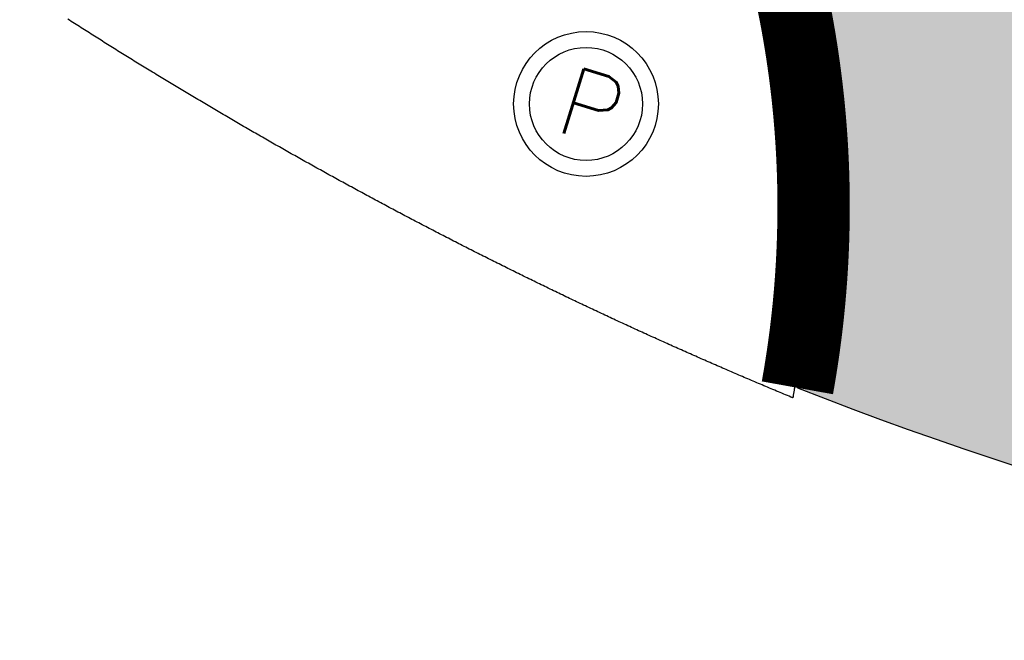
# Model space of a CAD drawing. Header units: feet. Extents: x 1609737 to 1611449, y 574802 to 575794.
# Tile 60 of 256: x 1610386 to 1610399, y 575026 to 575035. Entities that reach past the tile are written whole.
import ezdxf
from ezdxf.enums import TextEntityAlignment as Align

# ---------------------------------------------------------------- set-up
doc = ezdxf.new("R2010")
doc.units = ezdxf.units.FT
doc.header["$MEASUREMENT"] = 0
for name, color, linetype in [('C-GROUTED-BLDR-HTCH-SINGLE', 79, 'Continuous'), ('C-SHRUB-WELL', 4, 'Continuous'), ('C-THICKENED EDGE', 3, 'Continuous'), ('C-VOID FILLED RIPRAP', 23, 'Continuous')]:
    doc.layers.add(name, color=color, linetype=linetype)
doc.styles.add('SHR', font='SIMPLEX', dxfattribs={"height": 0.75})

# ---------------------------------------------------------------- blocks, each defined once
blk = doc.blocks.new('_SHRUBWELL')
at = {"layer": 'C-SHRUB-WELL', "linetype": 'ByBlock', "lineweight": -2}
for radius in [0.08000000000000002, 0.0625]:
    blk.add_circle((0, 0), radius, dxfattribs=at)
at = {"layer": 'C-SHRUB-WELL', "linetype": 'ByBlock', "lineweight": -2, "style": 'SHR'}
blk.add_text('P', height=0.07500000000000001, rotation=342.7900000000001, dxfattribs=at).set_placement((-0.004515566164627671, -0.03891056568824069), align=Align.CENTER)

msp = doc.modelspace()

# ---------------------------------------------------------------- hatches: boundary and pattern name
at = {"layer": 'C-GROUTED-BLDR-HTCH-SINGLE'}
h = msp.add_hatch(color=256, dxfattribs=at)
h.dxf.hatch_style = 1
edge = h.paths.add_edge_path()
edge.add_arc((1610346.798689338, 574967.6627427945), 126.8649867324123, 71.28505858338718, 88.50538841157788, ccw=False)
edge.add_arc((1610346.827493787, 574966.8597696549), 127.6165798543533, 65.85690705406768, 71.41298022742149, ccw=False)
edge.add_arc((1610404.7424691, 575080.043137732), 6.586764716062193, 150.232757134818, 192.3781952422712)
edge.add_arc((1610384.063225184, 575073.5679704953), 15.11863200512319, -18.604933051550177, 19.56635503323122, ccw=False)
edge.add_arc((1610416.513828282, 575060.92329932), 19.73778720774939, 156.6556931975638, 184.9380587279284)
edge.add_arc((1610380.29010607, 575056.0200681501), 16.86635743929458, -23.431948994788, 10.951468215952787, ccw=False)
edge.add_arc((1610404.150345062, 575043.2004725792), 10.37631145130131, 143.9079133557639, 198.3481587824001)
edge.add_arc((1610383.350808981, 575032.3549064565), 13.31777413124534, -11.562052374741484, 34.68779327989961, ccw=False)
edge.add_arc((1610414.662779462, 575075.9827910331), 49.76963084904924, 248.470540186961, 307.5616870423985)
edge.add_arc((1610475.45377047, 574997.3922403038), 49.58879759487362, 68.46665870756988, 127.88389707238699, ccw=False)
edge.add_arc((1610541.152820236, 575168.45085079), 133.6554409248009, 249.1835495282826, 262.0771957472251)
edge.add_arc((1610538.620285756, 575053.3600420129), 23.48207888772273, 169.698739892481, 227.4135499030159, ccw=False)
edge.add_arc((1610504.766698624, 575062.5365908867), 11.84640154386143, 335.1552628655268, 392.3913042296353)
edge.add_arc((1610525.659987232, 575075.0338984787), 12.50724317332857, 155.5736846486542, 209.4597175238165, ccw=False)
edge.add_arc((1610505.763914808, 575085.634325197), 10.09250994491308, 327.4616461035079, 366.1857299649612)
edge.add_arc((1610550.370748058, 575153.6818102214), 75.35873958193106, 242.691587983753, 274.296040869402)
edge.add_arc((1610562.194032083, 575081.4931232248), 6.849925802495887, 198.0715154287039, 205.5866701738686, ccw=False)
edge.add_arc((1610561.881980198, 575081.3913006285), 6.521681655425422, 145.8833785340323, 198.0715154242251, ccw=False)
edge.add_arc((1610554.68458593, 575086.2673485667), 2.171898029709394, 325.8833785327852, 440.5424989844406)
edge.add_arc((1610556.009493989, 575094.2209239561), 5.891273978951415, 222.7830371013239, 260.5424989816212, ccw=False)
edge.add_arc((1610554.185066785, 575092.5324888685), 3.405444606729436, 183.5019517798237, 222.78303710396, ccw=False)
edge.add_arc((1610550.370748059, 575153.6818102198), 61.35873958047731, 238.08154091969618, 270.3877407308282, ccw=False)
edge.add_arc((1610468.690325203, 574991.0261166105), 121.0420992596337, 65.99633416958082, 89.05759905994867)
edge.add_line((1610470.681135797, 575112.0518430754), (1610470.678386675, 575112.0331643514))
edge.add_line((1610470.678386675, 575112.0331643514), (1610468.827942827, 575112.0681376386))
edge.add_arc((1610459.13518586, 575115.8351432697), 10.39903212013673, 322.58159602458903, 338.76181796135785, ccw=False)
edge.add_arc((1610460.132572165, 575114.6197738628), 8.875664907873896, 320.9584175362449, 324.9011775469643, ccw=False)
edge.add_arc((1610460.844486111, 575114.0424213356), 7.959063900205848, 302.28112678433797, 320.95841752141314, ccw=False)
edge.add_arc((1610451.738392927, 575127.4486950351), 24.16256683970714, 284.0200303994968, 303.55861885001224, ccw=False)
edge.add_line((1610457.592042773, 575104.0059046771), (1610457.595383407, 575103.920069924))
edge.add_line((1610457.595383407, 575103.920069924), (1610460.480929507, 575102.1277901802))
edge.add_line((1610460.480929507, 575102.1277901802), (1610461.388454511, 575099.1460253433))
edge.add_line((1610461.388454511, 575099.1460253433), (1610461.932838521, 575097.8547054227))
edge.add_line((1610461.932838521, 575097.8547054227), (1610458.962926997, 575097.6253133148))
edge.add_arc((1610444.286277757, 575111.6052103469), 20.26922677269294, 252.9107273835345, 316.3928090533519, ccw=False)
edge.add_arc((1610435.269657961, 575078.1270833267), 14.43202019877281, 77.7576186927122, 164.2463266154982)
edge.add_line((1610421.379735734, 575082.0454079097), (1610416.758092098, 575089.705494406))
edge.add_line((1610416.758092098, 575089.705494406), (1610416.405233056, 575088.5733883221))
edge.add_line((1610416.405233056, 575088.5733883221), (1610415.439970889, 575086.9513317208))
edge.add_line((1610415.439970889, 575086.9513317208), (1610414.124019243, 575085.5981613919))
edge.add_line((1610414.124019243, 575085.5981613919), (1610412.543465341, 575084.5947602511))
edge.add_line((1610412.543465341, 575084.5947602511), (1610410.774099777, 575083.9829514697))
edge.add_line((1610410.774099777, 575083.9829514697), (1610408.911330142, 575083.7957249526))
edge.add_line((1610408.911330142, 575083.7957249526), (1610407.58607858, 575083.9271950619))
edge.add_line((1610407.58607858, 575083.9271950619), (1610401.745635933, 575086.6712269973))
edge.add_arc((1610345.586171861, 574961.0911944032), 137.5653662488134, 65.90577864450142, 85.80491363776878)
edge.add_arc((1610353.002017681, 575098.637514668), 2.670401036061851, 275.9515570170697, 352.4790479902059, ccw=False)
edge.add_arc((1610357.443323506, 575072.4608215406), 23.88650330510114, 100.0403631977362, 104.5996252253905)
edge.add_arc((1610352.062700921, 575093.4672650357), 2.203844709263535, 106.8896556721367, 152.5093626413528)

# ---------------------------------------------------------------- linework, layer by layer
msp.add_lwpolyline([(1610350.107700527, 575094.484567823, -0.07527958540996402), (1610387.504587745, 575087.8199510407, -0.02424769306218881), (1610399.024831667, 575083.313319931, 0.1859955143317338), (1610398.308820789, 575078.6311749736, -0.1681110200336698), (1610398.391771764, 575068.7445083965, 0.1240353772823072), (1610396.849301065, 575059.224295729, -0.1511617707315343), (1610395.765546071, 575049.3129994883, 0.2421113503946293), (1610394.301552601, 575039.9341097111, -0.2045878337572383), (1610396.398341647, 575029.6856370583, 0.2637033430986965), (1610445.003104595, 575036.53053095, -0.2652257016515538), (1610493.654971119, 575043.5199450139, 0.05631857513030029), (1610522.729919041, 575036.0711937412, -0.2572904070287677)], format="xyb", dxfattribs=at)
at = {"layer": 'C-THICKENED EDGE', "const_width": 1, "flags": 128}
msp.add_lwpolyline([(1610396.280390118, 575035.274908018), (1610396.283039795, 575035.2630861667), (1610396.285679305, 575035.2512620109), (1610396.288308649, 575035.2394355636), (1610396.290927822, 575035.2276068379), (1610396.293536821, 575035.215775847), (1610396.296135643, 575035.2039426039), (1610396.298724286, 575035.1921071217), (1610396.301302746, 575035.1802694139), (1610396.303871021, 575035.1684294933), (1610396.306429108, 575035.156587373), (1610396.308977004, 575035.1447430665), (1610396.311514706, 575035.1328965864), (1610396.314042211, 575035.1210479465), (1610396.316559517, 575035.1091971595), (1610396.319066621, 575035.0973442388), (1610396.321563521, 575035.0854891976), (1610396.324050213, 575035.0736320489), (1610396.326526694, 575035.061772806), (1610396.328992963, 575035.049911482), (1610396.331449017, 575035.0380480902), (1610396.333894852, 575035.0261826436), (1610396.336330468, 575035.0143151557), (1610396.33875586, 575035.0024456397), (1610396.341171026, 575034.9905741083), (1610396.343575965, 575034.9787005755), (1610396.345970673, 575034.9668250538), (1610396.348355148, 575034.954947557), (1610396.350729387, 575034.9430680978), (1610396.353093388, 575034.9311866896), (1610396.355447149, 575034.919303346), (1610396.357790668, 575034.9074180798), (1610396.360123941, 575034.8955309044), (1610396.362446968, 575034.8836418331), (1610396.364759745, 575034.8717508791), (1610396.367062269, 575034.8598580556), (1610396.36935454, 575034.847963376), (1610396.371636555, 575034.8360668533), (1610396.373908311, 575034.8241685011), (1610396.376169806, 575034.8122683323), (1610396.378421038, 575034.8003663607), (1610396.380662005, 575034.7884625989), (1610396.382892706, 575034.7765570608), (1610396.385113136, 575034.764649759), (1610396.387323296, 575034.7527407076), (1610396.389523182, 575034.7408299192), (1610396.391712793, 575034.7289174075), (1610396.393892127, 575034.7170031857), (1610396.396061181, 575034.7050872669), (1610396.398219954, 575034.6931696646), (1610396.400368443, 575034.681250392), (1610396.402506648, 575034.6693294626), (1610396.404634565, 575034.6574068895), (1610396.406752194, 575034.6454826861), (1610396.408859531, 575034.6335568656), (1610396.410956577, 575034.6216294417), (1610396.413043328, 575034.6097004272), (1610396.415119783, 575034.5977698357), (1610396.41718594, 575034.5858376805), (1610396.419241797, 575034.5739039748), (1610396.421287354, 575034.5619687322), (1610396.423322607, 575034.5500319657), (1610396.425347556, 575034.538093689), (1610396.427362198, 575034.5261539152), (1610396.429366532, 575034.5142126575), (1610396.431360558, 575034.5022699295), (1610396.433344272, 575034.4903257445), (1610396.435317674, 575034.4783801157), (1610396.437280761, 575034.4664330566), (1610396.439233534, 575034.4544845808), (1610396.441175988, 575034.442534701), (1610396.443108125, 575034.4305834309), (1610396.445029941, 575034.4186307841), (1610396.446941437, 575034.4066767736), (1610396.44884261, 575034.3947214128), (1610396.450733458, 575034.3827647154), (1610396.452613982, 575034.3708066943), (1610396.454484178, 575034.358847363), (1610396.456344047, 575034.346886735), (1610396.458193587, 575034.3349248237), (1610396.460032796, 575034.3229616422), (1610396.461861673, 575034.3109972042), (1610396.463680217, 575034.2990315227), (1610396.465488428, 575034.2870646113), (1610396.467286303, 575034.2750964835), (1610396.469073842, 575034.2631271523), (1610396.470851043, 575034.2511566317), (1610396.472617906, 575034.2391849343), (1610396.47437443, 575034.2272120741), (1610396.476120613, 575034.2152380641), (1610396.477856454, 575034.2032629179), (1610396.479581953, 575034.1912866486), (1610396.481297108, 575034.17930927), (1610396.483001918, 575034.1673307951), (1610396.484696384, 575034.1553512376), (1610396.486380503, 575034.1433706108), (1610396.488054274, 575034.1313889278), (1610396.489717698, 575034.1194062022), (1610396.491370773, 575034.1074224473), (1610396.493013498, 575034.0954376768), (1610396.494645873, 575034.0834519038), (1610396.496267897, 575034.0714651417), (1610396.497879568, 575034.0594774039), (1610396.499480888, 575034.047488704), (1610396.501071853, 575034.0354990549), (1610396.502652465, 575034.0235084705), (1610396.504222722, 575034.011516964), (1610396.505782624, 575033.9995245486), (1610396.50733217, 575033.9875312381), (1610396.50887136, 575033.9755370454), (1610396.510400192, 575033.9635419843), (1610396.511918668, 575033.951546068), (1610396.513426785, 575033.9395493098), (1610396.514924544, 575033.9275517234), (1610396.516411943, 575033.9155533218), (1610396.517888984, 575033.9035541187), (1610396.519355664, 575033.8915541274), (1610396.520811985, 575033.8795533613), (1610396.522257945, 575033.8675518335), (1610396.523693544, 575033.8555495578), (1610396.525118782, 575033.8435465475), (1610396.526533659, 575033.8315428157), (1610396.527938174, 575033.8195383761), (1610396.529332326, 575033.807533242), (1610396.530716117, 575033.7955274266), (1610396.532089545, 575033.7835209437), (1610396.53345261, 575033.7715138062), (1610396.534805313, 575033.7595060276), (1610396.536147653, 575033.7474976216), (1610396.53747963, 575033.7354886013), (1610396.538801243, 575033.7234789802), (1610396.540112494, 575033.7114687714), (1610396.541413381, 575033.6994579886), (1610396.542703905, 575033.6874466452), (1610396.543984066, 575033.6754347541), (1610396.545253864, 575033.6634223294), (1610396.546513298, 575033.6514093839), (1610396.547762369, 575033.639395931), (1610396.549001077, 575033.6273819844), (1610396.550229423, 575033.6153675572), (1610396.551447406, 575033.6033526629), (1610396.552655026, 575033.5913373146), (1610396.553852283, 575033.5793215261), (1610396.555039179, 575033.5673053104), (1610396.556215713, 575033.5552886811), (1610396.557381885, 575033.5432716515), (1610396.558537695, 575033.5312542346), (1610396.559683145, 575033.5192364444), (1610396.560818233, 575033.5072182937), (1610396.561942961, 575033.495199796), (1610396.56305733, 575033.4831809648), (1610396.564161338, 575033.4711618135), (1610396.565254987, 575033.4591423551), (1610396.566338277, 575033.4471226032), (1610396.567411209, 575033.435102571), (1610396.568473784, 575033.423082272), (1610396.569526, 575033.4110617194), (1610396.57056786, 575033.3990409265), (1610396.571599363, 575033.3870199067), (1610396.572620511, 575033.3749986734), (1610396.573631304, 575033.3629772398), (1610396.574631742, 575033.3509556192), (1610396.575621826, 575033.3389338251), (1610396.576601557, 575033.3269118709), (1610396.577570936, 575033.3148897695), (1610396.578529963, 575033.3028675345), (1610396.579478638, 575033.290845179), (1610396.580416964, 575033.2788227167), (1610396.58134494, 575033.2668001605), (1610396.582262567, 575033.2547775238), (1610396.583169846, 575033.2427548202), (1610396.584066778, 575033.2307320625), (1610396.584953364, 575033.2187092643), (1610396.585829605, 575033.2066864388), (1610396.586695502, 575033.1946635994), (1610396.587551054, 575033.1826407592), (1610396.588396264, 575033.1706179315), (1610396.589231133, 575033.15859513), (1610396.590055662, 575033.1465723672), (1610396.590869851, 575033.134549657), (1610396.591673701, 575033.1225270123), (1610396.592467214, 575033.1105044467), (1610396.593250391, 575033.0984819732), (1610396.594023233, 575033.086459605), (1610396.594785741, 575033.0744373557), (1610396.595537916, 575033.0624152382), (1610396.596279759, 575033.0503932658), (1610396.597011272, 575033.0383714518), (1610396.597732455, 575033.0263498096), (1610396.598443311, 575033.0143283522), (1610396.59914384, 575033.0023070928), (1610396.599834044, 575032.9902860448), (1610396.600513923, 575032.9782652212), (1610396.60118348, 575032.9662446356), (1610396.601842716, 575032.9542243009), (1610396.602491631, 575032.9422042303), (1610396.603130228, 575032.9301844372), (1610396.603758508, 575032.9181649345), (1610396.604376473, 575032.9061457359), (1610396.604984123, 575032.8941268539), (1610396.60558146, 575032.8821083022), (1610396.606168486, 575032.8700900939), (1610396.606745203, 575032.858072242), (1610396.607311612, 575032.8460547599), (1610396.607867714, 575032.8340376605), (1610396.608413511, 575032.8220209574), (1610396.608949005, 575032.8100046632), (1610396.609474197, 575032.7979887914), (1610396.60998909, 575032.7859733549), (1610396.610493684, 575032.7739583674), (1610396.610987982, 575032.7619438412), (1610396.611471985, 575032.7499297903), (1610396.611945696, 575032.7379162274), (1610396.612409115, 575032.7259031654), (1610396.612862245, 575032.713890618), (1610396.613305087, 575032.7018785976), (1610396.613737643, 575032.6898671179), (1610396.614159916, 575032.6778561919), (1610396.614571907, 575032.6658458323), (1610396.614973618, 575032.6538360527), (1610396.615365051, 575032.641826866), (1610396.615746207, 575032.6298182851), (1610396.61611709, 575032.6178103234), (1610396.616477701, 575032.6058029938), (1610396.616828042, 575032.5937963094), (1610396.617168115, 575032.5817902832), (1610396.617497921, 575032.5697849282), (1610396.617817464, 575032.5577802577), (1610396.618126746, 575032.5457762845), (1610396.618425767, 575032.5337730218), (1610396.618714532, 575032.5217704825), (1610396.618993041, 575032.5097686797), (1610396.619261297, 575032.4977676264), (1610396.619519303, 575032.4857673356), (1610396.61976706, 575032.4737678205), (1610396.62000457, 575032.4617690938), (1610396.620231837, 575032.4497711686), (1610396.620448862, 575032.4377740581), (1610396.620655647, 575032.4257777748), (1610396.620852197, 575032.4137823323), (1610396.621038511, 575032.4017877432), (1610396.621214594, 575032.3897940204), (1610396.621380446, 575032.3778011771), (1610396.621536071, 575032.3658092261), (1610396.621681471, 575032.3538181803), (1610396.621816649, 575032.3418280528), (1610396.621941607, 575032.3298388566), (1610396.622056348, 575032.3178506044), (1610396.622160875, 575032.3058633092), (1610396.622255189, 575032.2938769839), (1610396.622339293, 575032.2818916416), (1610396.622413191, 575032.2699072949), (1610396.622476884, 575032.2579239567), (1610396.622530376, 575032.2459416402), (1610396.622573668, 575032.2339603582), (1610396.622606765, 575032.2219801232), (1610396.622629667, 575032.2100009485), (1610396.62264238, 575032.1980228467), (1610396.622644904, 575032.186045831), (1610396.622637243, 575032.1740699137), (1610396.622619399, 575032.1620951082), (1610396.622591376, 575032.1501214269), (1610396.622553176, 575032.1381488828), (1610396.622504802, 575032.1261774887), (1610396.622446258, 575032.1142072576), (1610396.622377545, 575032.1022382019), (1610396.622298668, 575032.0902703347), (1610396.622209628, 575032.0783036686), (1610396.622110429, 575032.0663382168), (1610396.622001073, 575032.0543739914), (1610396.621881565, 575032.0424110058), (1610396.621751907, 575032.0304492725), (1610396.621612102, 575032.018488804), (1610396.621462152, 575032.0065296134), (1610396.621302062, 575031.9945717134), (1610396.621131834, 575031.9826151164), (1610396.620951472, 575031.9706598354), (1610396.620760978, 575031.9587058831), (1610396.620560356, 575031.9467532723), (1610396.620349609, 575031.9348020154), (1610396.62012874, 575031.9228521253), (1610396.619897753, 575031.9109036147), (1610396.619656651, 575031.8989564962), (1610396.619405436, 575031.8870107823), (1610396.619144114, 575031.875066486), (1610396.618872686, 575031.8631236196), (1610396.618591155, 575031.851182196), (1610396.618299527, 575031.8392422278), (1610396.617997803, 575031.8273037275), (1610396.617685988, 575031.8153667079), (1610396.617364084, 575031.8034311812), (1610396.617032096, 575031.7914971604), (1610396.616690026, 575031.779564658), (1610396.616337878, 575031.7676336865), (1610396.615975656, 575031.7557042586), (1610396.615603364, 575031.7437763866), (1610396.615221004, 575031.7318500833), (1610396.61482858, 575031.7199253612), (1610396.614426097, 575031.7080022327), (1610396.614013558, 575031.6960807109), (1610396.613590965, 575031.6841608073), (1610396.613158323, 575031.6722425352), (1610396.612715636, 575031.6603259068), (1610396.612262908, 575031.6484109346), (1610396.611800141, 575031.6364976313), (1610396.611327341, 575031.6245860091), (1610396.61084451, 575031.6126760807), (1610396.610351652, 575031.6007678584), (1610396.609848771, 575031.5888613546), (1610396.609335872, 575031.576956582), (1610396.608812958, 575031.5650535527), (1610396.608280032, 575031.5531522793), (1610396.607737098, 575031.5412527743), (1610396.607184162, 575031.5293550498), (1610396.606621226, 575031.5174591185), (1610396.606048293, 575031.5055649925), (1610396.60546537, 575031.4936726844), (1610396.604872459, 575031.4817822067), (1610396.604269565, 575031.4698935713), (1610396.60365669, 575031.4580067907), (1610396.60303384, 575031.4461218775), (1610396.602401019, 575031.434238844), (1610396.601758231, 575031.4223577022), (1610396.601105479, 575031.4104784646), (1610396.600442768, 575031.3986011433), (1610396.599770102, 575031.3867257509), (1610396.599087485, 575031.3748522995), (1610396.598394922, 575031.3629808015), (1610396.597692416, 575031.3511112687), (1610396.596979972, 575031.339243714), (1610396.596257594, 575031.3273781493), (1610396.595525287, 575031.3155145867), (1610396.594783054, 575031.3036530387), (1610396.5940309, 575031.2917935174), (1610396.593268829, 575031.2799360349), (1610396.592496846, 575031.2680806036), (1610396.591714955, 575031.2562272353), (1610396.59092316, 575031.2443759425), (1610396.590121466, 575031.2325267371), (1610396.589309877, 575031.2206796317), (1610396.588488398, 575031.2088346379), (1610396.587657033, 575031.1969917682), (1610396.586815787, 575031.1851510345), (1610396.585964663, 575031.173312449), (1610396.585103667, 575031.1614760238), (1610396.584232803, 575031.1496417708), (1610396.583352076, 575031.1378097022), (1610396.582461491, 575031.1259798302), (1610396.581561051, 575031.1141521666), (1610396.580650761, 575031.1023267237), (1610396.579730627, 575031.0905035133), (1610396.578800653, 575031.0786825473), (1610396.577860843, 575031.0668638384), (1610396.576911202, 575031.0550473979), (1610396.575951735, 575031.0432332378), (1610396.574982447, 575031.0314213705), (1610396.574003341, 575031.0196118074), (1610396.573014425, 575031.0078045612), (1610396.572015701, 575030.9959996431), (1610396.571007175, 575030.9841970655), (1610396.569988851, 575030.97239684), (1610396.568960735, 575030.9605989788), (1610396.56792283, 575030.9488034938), (1610396.566875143, 575030.9370103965), (1610396.565817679, 575030.9252196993), (1610396.56475044, 575030.9134314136), (1610396.563673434, 575030.9016455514), (1610396.562586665, 575030.8898621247), (1610396.561490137, 575030.878081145), (1610396.560383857, 575030.8663026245), (1610396.559267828, 575030.8545265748), (1610396.558142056, 575030.8427530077), (1610396.557006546, 575030.830981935), (1610396.555861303, 575030.8192133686), (1610396.554706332, 575030.80744732), (1610396.553541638, 575030.7956838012), (1610396.552367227, 575030.7839228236), (1610396.551183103, 575030.7721643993), (1610396.549989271, 575030.7604085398), (1610396.548785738, 575030.7486552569), (1610396.547572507, 575030.7369045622), (1610396.546349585, 575030.7251564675), (1610396.545116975, 575030.7134109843), (1610396.543874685, 575030.7016681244), (1610396.542622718, 575030.6899278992), (1610396.541361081, 575030.6781903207), (1610396.540089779, 575030.6664554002), (1610396.538808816, 575030.6547231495), (1610396.537518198, 575030.64299358), (1610396.536217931, 575030.6312667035), (1610396.534908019, 575030.6195425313), (1610396.53358847, 575030.6078210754), (1610396.532259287, 575030.5961023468), (1610396.530920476, 575030.5843863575), (1610396.529572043, 575030.5726731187), (1610396.528213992, 575030.560962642), (1610396.526846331, 575030.5492549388), (1610396.525469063, 575030.537550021), (1610396.524082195, 575030.5258478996), (1610396.522685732, 575030.5141485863), (1610396.52127968, 575030.5024520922), (1610396.519864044, 575030.4907584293), (1610396.518438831, 575030.4790676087), (1610396.517004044, 575030.4673796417), (1610396.515559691, 575030.4556945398), (1610396.514105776, 575030.4440123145), (1610396.512642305, 575030.432332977), (1610396.511169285, 575030.4206565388), (1610396.50968672, 575030.408983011), (1610396.508194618, 575030.3973124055), (1610396.506692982, 575030.3856447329), (1610396.505181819, 575030.3739800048), (1610396.503661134, 575030.3623182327), (1610396.502130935, 575030.3506594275), (1610396.500591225, 575030.3390036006), (1610396.499042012, 575030.3273507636), (1610396.497483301, 575030.3157009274), (1610396.495915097, 575030.3040541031), (1610396.494337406, 575030.2924103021), (1610396.492750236, 575030.2807695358), (1610396.491153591, 575030.2691318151), (1610396.489547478, 575030.2574971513), (1610396.487931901, 575030.2458655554), (1610396.486306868, 575030.2342370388), (1610396.484672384, 575030.2226116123), (1610396.483028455, 575030.2109892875), (1610396.481375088, 575030.1993700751), (1610396.479712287, 575030.1877539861), (1610396.47804006, 575030.1761410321), (1610396.476358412, 575030.1645312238), (1610396.47466735, 575030.1529245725), (1610396.472966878, 575030.1413210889), (1610396.471257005, 575030.1297207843), (1610396.469537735, 575030.1181236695), (1610396.467809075, 575030.1065297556), (1610396.466071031, 575030.0949390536), (1610396.464323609, 575030.0833515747), (1610396.462566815, 575030.0717673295), (1610396.460800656, 575030.0601863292), (1610396.459025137, 575030.0486085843), (1610396.457240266, 575030.0370341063), (1610396.455446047, 575030.025462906), (1610396.453642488, 575030.0138949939), (1610396.451829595, 575030.0023303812), (1610396.450007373, 575029.9907690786), (1610396.448175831, 575029.979211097), (1610396.446334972, 575029.9676564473), (1610396.444484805, 575029.9561051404), (1610396.442625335, 575029.9445571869), (1610396.440756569, 575029.9330125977), (1610396.438878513, 575029.9214713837), (1610396.436991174, 575029.9099335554), (1610396.435094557, 575029.8983991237), (1610396.43318867, 575029.8868680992), (1610396.431273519, 575029.8753404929), (1610396.42934911, 575029.8638163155), (1610396.42741545, 575029.8522955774), (1610396.425472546, 575029.8407782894), (1610396.423520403, 575029.8292644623), (1610396.421559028, 575029.8177541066), (1610396.419588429, 575029.8062472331), (1610396.417608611, 575029.7947438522), (1610396.415619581, 575029.7832439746), (1610396.413621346, 575029.7717476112), (1610396.411613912, 575029.7602547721), (1610396.409597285, 575029.7487654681), (1610396.407571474, 575029.7372797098), (1610396.405536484, 575029.7257975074), (1610396.403492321, 575029.714318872), (1610396.401438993, 575029.7028438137), (1610396.399376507, 575029.6913723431), (1610396.398341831, 575029.6856379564)], dxfattribs=at)
at = {"layer": 'C-VOID FILLED RIPRAP', "linetype": 'Continuous'}
msp.add_lwpolyline([(1610396.291972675, 575034.7814116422), (1610396.294316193, 575034.769526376), (1610396.296649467, 575034.7576392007), (1610396.298972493, 575034.7457501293), (1610396.30128527, 575034.7338591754), (1610396.303587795, 575034.7219663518), (1610396.305880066, 575034.7100716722), (1610396.30816208, 575034.6981751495), (1610396.310433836, 575034.6862767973), (1610396.312695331, 575034.6743766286), (1610396.314946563, 575034.662474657), (1610396.31718753, 575034.6505708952), (1610396.319418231, 575034.638665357), (1610396.321638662, 575034.6267580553), (1610396.323848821, 575034.6148490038), (1610396.326048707, 575034.6029382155), (1610396.328238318, 575034.5910257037), (1610396.330417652, 575034.5791114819), (1610396.332586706, 575034.5671955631), (1610396.334745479, 575034.5552779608), (1610396.336893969, 575034.5433586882), (1610396.339032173, 575034.5314377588), (1610396.34116009, 575034.5195151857), (1610396.343277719, 575034.5075909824), (1610396.345385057, 575034.4956651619), (1610396.347482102, 575034.483737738), (1610396.349568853, 575034.4718087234), (1610396.351645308, 575034.459878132), (1610396.353711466, 575034.4479459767), (1610396.355767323, 575034.4360122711), (1610396.357812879, 575034.4240770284), (1610396.359848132, 575034.412140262), (1610396.361873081, 575034.4002019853), (1610396.363887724, 575034.3882622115), (1610396.365892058, 575034.3763209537), (1610396.367886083, 575034.3643782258), (1610396.369869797, 575034.3524340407), (1610396.371843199, 575034.340488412), (1610396.373806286, 575034.3285413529), (1610396.375759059, 575034.316592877), (1610396.377701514, 575034.3046429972), (1610396.37963365, 575034.2926917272), (1610396.381555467, 575034.2807390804), (1610396.383466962, 575034.2687850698), (1610396.385368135, 575034.256829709), (1610396.387258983, 575034.2448730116), (1610396.389139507, 575034.2329149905), (1610396.391009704, 575034.2209556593), (1610396.392869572, 575034.2089950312), (1610396.394719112, 575034.19703312), (1610396.396558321, 575034.1850699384), (1610396.398387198, 575034.1731055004), (1610396.400205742, 575034.161139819), (1610396.402013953, 575034.1491729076), (1610396.403811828, 575034.1372047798), (1610396.405599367, 575034.1252354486), (1610396.407376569, 575034.113264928), (1610396.409143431, 575034.1012932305), (1610396.410899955, 575034.0893203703), (1610396.412646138, 575034.0773463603), (1610396.414381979, 575034.0653712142), (1610396.416107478, 575034.0533949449), (1610396.417822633, 575034.0414175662), (1610396.419527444, 575034.0294390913), (1610396.421221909, 575034.0174595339), (1610396.422906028, 575034.005478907), (1610396.4245798, 575033.9934972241), (1610396.426243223, 575033.9815144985), (1610396.427896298, 575033.9695307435), (1610396.429539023, 575033.957545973), (1610396.431171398, 575033.9455602), (1610396.432793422, 575033.933573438), (1610396.434405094, 575033.9215857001), (1610396.436006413, 575033.9095970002), (1610396.437597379, 575033.8976073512), (1610396.43917799, 575033.8856167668), (1610396.440748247, 575033.8736252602), (1610396.442308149, 575033.8616328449), (1610396.443857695, 575033.8496395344), (1610396.445396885, 575033.8376453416), (1610396.446925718, 575033.8256502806), (1610396.448444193, 575033.8136543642), (1610396.44995231, 575033.801657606), (1610396.451450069, 575033.7896600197), (1610396.452937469, 575033.7776616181), (1610396.454414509, 575033.765662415), (1610396.45588119, 575033.7536624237), (1610396.457337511, 575033.7416616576), (1610396.45878347, 575033.7296601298), (1610396.460219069, 575033.7176578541), (1610396.461644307, 575033.7056548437), (1610396.463059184, 575033.6936511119), (1610396.464463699, 575033.6816466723), (1610396.465857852, 575033.6696415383), (1610396.467241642, 575033.6576357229), (1610396.46861507, 575033.64562924), (1610396.469978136, 575033.6336221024), (1610396.471330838, 575033.6216143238), (1610396.472673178, 575033.6096059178), (1610396.474005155, 575033.5975968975), (1610396.475326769, 575033.5855872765), (1610396.476638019, 575033.5735770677), (1610396.477938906, 575033.5615662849), (1610396.47922943, 575033.5495549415), (1610396.480509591, 575033.5375430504), (1610396.481779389, 575033.5255306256), (1610396.483038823, 575033.5135176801), (1610396.484287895, 575033.5015042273), (1610396.485526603, 575033.4894902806), (1610396.486754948, 575033.4774758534), (1610396.487972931, 575033.4654609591), (1610396.489180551, 575033.4534456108), (1610396.490377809, 575033.4414298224), (1610396.491564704, 575033.4294136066), (1610396.492741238, 575033.4173969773), (1610396.49390741, 575033.4053799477), (1610396.49506322, 575033.3933625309), (1610396.49620867, 575033.3813447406), (1610396.497343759, 575033.36932659), (1610396.498468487, 575033.3573080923), (1610396.499582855, 575033.3452892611), (1610396.500686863, 575033.3332701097), (1610396.501780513, 575033.3212506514), (1610396.502863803, 575033.3092308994), (1610396.503936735, 575033.2972108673), (1610396.504999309, 575033.2851905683), (1610396.506051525, 575033.2731700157), (1610396.507093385, 575033.2611492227), (1610396.508124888, 575033.2491282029), (1610396.509146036, 575033.2371069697), (1610396.510156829, 575033.225085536), (1610396.511157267, 575033.2130639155), (1610396.512147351, 575033.2010421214), (1610396.513127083, 575033.1890201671), (1610396.514096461, 575033.1769980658), (1610396.515055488, 575033.1649758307), (1610396.516004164, 575033.1529534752), (1610396.516942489, 575033.1409310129), (1610396.517870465, 575033.1289084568), (1610396.518788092, 575033.11688582), (1610396.519695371, 575033.1048631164), (1610396.520592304, 575033.0928403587), (1610396.52147889, 575033.0808175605), (1610396.52235513, 575033.068794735), (1610396.523221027, 575033.0567718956), (1610396.524076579, 575033.0447490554), (1610396.52492179, 575033.0327262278), (1610396.525756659, 575033.0207034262), (1610396.526581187, 575033.0086806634), (1610396.527395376, 575032.9966579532), (1610396.528199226, 575032.9846353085), (1610396.52899274, 575032.9726127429), (1610396.529775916, 575032.9605902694), (1610396.530548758, 575032.9485679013), (1610396.531311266, 575032.936545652), (1610396.532063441, 575032.9245235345), (1610396.532805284, 575032.912501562), (1610396.533536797, 575032.900479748), (1610396.534257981, 575032.8884581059), (1610396.534968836, 575032.8764366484), (1610396.535669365, 575032.864415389), (1610396.536359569, 575032.852394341), (1610396.537039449, 575032.8403735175), (1610396.537709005, 575032.8283529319), (1610396.538368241, 575032.8163325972), (1610396.539017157, 575032.8043125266), (1610396.539655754, 575032.7922927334), (1610396.540284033, 575032.7802732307), (1610396.540901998, 575032.7682540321), (1610396.541509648, 575032.7562351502), (1610396.542106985, 575032.7442165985), (1610396.542694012, 575032.7321983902), (1610396.543270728, 575032.7201805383), (1610396.543837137, 575032.7081630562), (1610396.544393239, 575032.6961459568), (1610396.544939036, 575032.6841292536), (1610396.54547453, 575032.6721129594), (1610396.545999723, 575032.6600970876), (1610396.546514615, 575032.6480816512), (1610396.54701921, 575032.6360666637), (1610396.547513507, 575032.6240521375), (1610396.547997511, 575032.6120380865), (1610396.548471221, 575032.6000245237), (1610396.54893464, 575032.5880114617), (1610396.54938777, 575032.5759989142), (1610396.549830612, 575032.5639868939), (1610396.550263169, 575032.5519754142), (1610396.550685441, 575032.5399644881), (1610396.551097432, 575032.5279541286), (1610396.551499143, 575032.515944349), (1610396.551890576, 575032.5039351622), (1610396.552271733, 575032.4919265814), (1610396.552642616, 575032.4799186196), (1610396.553003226, 575032.46791129), (1610396.553353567, 575032.4559046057), (1610396.55369364, 575032.4438985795), (1610396.554023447, 575032.4318932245), (1610396.55434299, 575032.4198885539), (1610396.554652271, 575032.4078845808), (1610396.554951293, 575032.395881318), (1610396.555240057, 575032.3838787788), (1610396.555518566, 575032.371876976), (1610396.555786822, 575032.3598759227), (1610396.556044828, 575032.3478756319), (1610396.556292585, 575032.3358761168), (1610396.556530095, 575032.32387739), (1610396.556757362, 575032.3118794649), (1610396.556974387, 575032.2998823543), (1610396.557181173, 575032.287886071), (1610396.557377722, 575032.2758906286), (1610396.557564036, 575032.2638960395), (1610396.557740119, 575032.2519023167), (1610396.557905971, 575032.2399094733), (1610396.558061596, 575032.2279175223), (1610396.558206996, 575032.2159264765), (1610396.558342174, 575032.203936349), (1610396.558467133, 575032.1919471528), (1610396.558581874, 575032.1799589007), (1610396.5586864, 575032.1679716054), (1610396.558780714, 575032.1559852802), (1610396.558864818, 575032.1439999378), (1610396.558938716, 575032.1320155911), (1610396.559002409, 575032.120032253), (1610396.559055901, 575032.1080499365), (1610396.559099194, 575032.0960686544), (1610396.55913229, 575032.0840884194), (1610396.559155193, 575032.0721092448), (1610396.559167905, 575032.060131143), (1610396.559170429, 575032.0481541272), (1610396.559162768, 575032.0361782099), (1610396.559144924, 575032.0242034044), (1610396.559116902, 575032.0122297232), (1610396.559078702, 575032.000257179), (1610396.559030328, 575031.988285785), (1610396.558971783, 575031.9763155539), (1610396.55890307, 575031.9643464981), (1610396.558824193, 575031.952378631), (1610396.558735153, 575031.9404119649), (1610396.558635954, 575031.928446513), (1610396.558526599, 575031.9164822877), (1610396.558407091, 575031.9045193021), (1610396.558277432, 575031.8925575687), (1610396.558137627, 575031.8805971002), (1610396.557987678, 575031.8686379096), (1610396.557827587, 575031.8566800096), (1610396.557657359, 575031.8447234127), (1610396.557476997, 575031.8327681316), (1610396.557286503, 575031.8208141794), (1610396.557085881, 575031.8088615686), (1610396.556875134, 575031.7969103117), (1610396.556654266, 575031.7849604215), (1610396.556423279, 575031.773011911), (1610396.556182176, 575031.7610647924), (1610396.555930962, 575031.7491190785), (1610396.555669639, 575031.7371747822), (1610396.555398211, 575031.7252319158), (1610396.555116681, 575031.7132904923), (1610396.554825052, 575031.7013505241), (1610396.554523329, 575031.6894120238), (1610396.554211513, 575031.6774750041), (1610396.553889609, 575031.6655394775), (1610396.553557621, 575031.6536054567), (1610396.553215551, 575031.6416729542), (1610396.552863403, 575031.6297419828), (1610396.552501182, 575031.6178125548), (1610396.552128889, 575031.6058846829), (1610396.551746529, 575031.5939583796), (1610396.551354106, 575031.5820336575), (1610396.550951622, 575031.570110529), (1610396.550539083, 575031.5581890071), (1610396.55011649, 575031.5462691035), (1610396.549683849, 575031.5343508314), (1610396.549241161, 575031.5224342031), (1610396.548788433, 575031.5105192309), (1610396.548325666, 575031.4986059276), (1610396.547852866, 575031.4866943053), (1610396.547370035, 575031.4747843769), (1610396.546877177, 575031.4628761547), (1610396.546374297, 575031.4509696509), (1610396.545861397, 575031.4390648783), (1610396.545338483, 575031.427161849), (1610396.544805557, 575031.4152605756), (1610396.544262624, 575031.4033610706), (1610396.543709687, 575031.3914633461), (1610396.543146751, 575031.3795674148), (1610396.542573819, 575031.3676732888), (1610396.541990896, 575031.3557809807), (1610396.541397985, 575031.3438905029), (1610396.54079509, 575031.3320018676), (1610396.540182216, 575031.320115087), (1610396.539559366, 575031.3082301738), (1610396.538926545, 575031.2963471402), (1610396.538283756, 575031.2844659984), (1610396.537631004, 575031.2725867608), (1610396.536968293, 575031.2607094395), (1610396.536295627, 575031.2488340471), (1610396.53561301, 575031.2369605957), (1610396.534920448, 575031.2250890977), (1610396.534217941, 575031.213219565), (1610396.533505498, 575031.2013520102), (1610396.53278312, 575031.1894864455), (1610396.532050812, 575031.177622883), (1610396.531308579, 575031.1657613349), (1610396.530556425, 575031.1539018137), (1610396.529794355, 575031.1420443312), (1610396.529022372, 575031.1301888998), (1610396.52824048, 575031.1183355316), (1610396.527448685, 575031.1064842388), (1610396.526646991, 575031.0946350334), (1610396.525835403, 575031.0827879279), (1610396.525013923, 575031.0709429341), (1610396.524182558, 575031.0591000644), (1610396.523341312, 575031.0472593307), (1610396.522490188, 575031.0354207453), (1610396.521629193, 575031.0235843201), (1610396.520758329, 575031.011750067), (1610396.519877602, 575030.9999179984), (1610396.518987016, 575030.9880881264), (1610396.518086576, 575030.9762604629), (1610396.517176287, 575030.96443502), (1610396.516256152, 575030.9526118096), (1610396.515326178, 575030.9407908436), (1610396.514386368, 575030.9289721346), (1610396.513436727, 575030.9171556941), (1610396.51247726, 575030.9053415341), (1610396.511507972, 575030.8935296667), (1610396.510528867, 575030.8817201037), (1610396.50953995, 575030.8699128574), (1610396.508541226, 575030.8581079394), (1610396.5075327, 575030.8463053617), (1610396.506514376, 575030.8345051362), (1610396.50548626, 575030.822707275), (1610396.504448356, 575030.81091179), (1610396.503400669, 575030.7991186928), (1610396.502343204, 575030.7873279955), (1610396.501275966, 575030.7755397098), (1610396.50019896, 575030.7637538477), (1610396.49911219, 575030.7519704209), (1610396.498015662, 575030.7401894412), (1610396.496909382, 575030.7284109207), (1610396.495793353, 575030.7166348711), (1610396.494667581, 575030.7048613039), (1610396.493532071, 575030.6930902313), (1610396.492386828, 575030.6813216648), (1610396.491231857, 575030.6695556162), (1610396.490067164, 575030.6577920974), (1610396.488892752, 575030.6460311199), (1610396.487708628, 575030.6342726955), (1610396.486514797, 575030.622516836), (1610396.485311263, 575030.6107635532), (1610396.484098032, 575030.5990128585), (1610396.48287511, 575030.5872647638), (1610396.481642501, 575030.5755192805), (1610396.48040021, 575030.5637764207), (1610396.479148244, 575030.5520361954), (1610396.477886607, 575030.540298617), (1610396.476615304, 575030.5285636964), (1610396.475334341, 575030.5168314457), (1610396.474043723, 575030.5051018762), (1610396.472743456, 575030.4933749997), (1610396.471433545, 575030.4816508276), (1610396.470113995, 575030.4699293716), (1610396.468784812, 575030.458210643), (1610396.467446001, 575030.4464946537), (1610396.466097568, 575030.4347814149), (1610396.464739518, 575030.4230709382), (1610396.463371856, 575030.4113632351), (1610396.461994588, 575030.3996583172), (1610396.460607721, 575030.3879561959), (1610396.459211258, 575030.3762568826), (1610396.457805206, 575030.3645603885), (1610396.45638957, 575030.3528667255), (1610396.454964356, 575030.341175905), (1610396.453529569, 575030.329487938), (1610396.452085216, 575030.3178028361), (1610396.450631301, 575030.3061206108), (1610396.44916783, 575030.2944412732), (1610396.44769481, 575030.282764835), (1610396.446212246, 575030.2710913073), (1610396.444720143, 575030.2594207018), (1610396.443218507, 575030.2477530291), (1610396.441707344, 575030.236088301), (1610396.44018666, 575030.2244265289), (1610396.43865646, 575030.2127677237), (1610396.437116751, 575030.2011118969), (1610396.435567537, 575030.1894590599), (1610396.434008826, 575030.1778092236), (1610396.432440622, 575030.1661623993), (1610396.430862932, 575030.1545185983), (1610396.429275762, 575030.142877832), (1610396.427679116, 575030.1312401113), (1610396.426073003, 575030.1196054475), (1610396.424457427, 575030.1079738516), (1610396.422832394, 575030.096345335), (1610396.421197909, 575030.0847199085), (1610396.419553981, 575030.0730975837), (1610396.417900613, 575030.0614783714), (1610396.416237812, 575030.0498622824), (1610396.414565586, 575030.0382493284), (1610396.412883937, 575030.0266395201), (1610396.411192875, 575030.0150328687), (1610396.409492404, 575030.0034293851), (1610396.40778253, 575029.9918290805), (1610396.40606326, 575029.9802319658), (1610396.4043346, 575029.9686380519), (1610396.402596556, 575029.9570473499), (1610396.400849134, 575029.945459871), (1610396.39909234, 575029.9338756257), (1610396.397326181, 575029.9222946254), (1610396.395550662, 575029.9107168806), (1610396.393765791, 575029.8991424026), (1610396.391971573, 575029.8875712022), (1610396.390168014, 575029.8760032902), (1610396.38835512, 575029.8644386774), (1610396.386532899, 575029.8528773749), (1610396.384701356, 575029.8413193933), (1610396.382860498, 575029.8297647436), (1610396.38101033, 575029.8182134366), (1610396.37915086, 575029.8066654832), (1610396.377282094, 575029.795120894), (1610396.375404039, 575029.7835796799), (1610396.373516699, 575029.7720418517), (1610396.371620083, 575029.7605074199), (1610396.369714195, 575029.7489763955), (1610396.367799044, 575029.7374487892), (1610396.365874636, 575029.7259246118), (1610396.363940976, 575029.7144038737), (1610396.361998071, 575029.7028865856), (1610396.360045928, 575029.6913727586), (1610396.358084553, 575029.6798624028), (1610396.356113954, 575029.6683555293), (1610396.354134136, 575029.6568521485), (1610396.352145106, 575029.6453522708), (1610396.350146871, 575029.6338559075), (1610396.348139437, 575029.6223630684), (1610396.346122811, 575029.6108737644), (1610396.344096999, 575029.599388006), (1610396.342062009, 575029.5879058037), (1610396.340017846, 575029.5764271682), (1610396.337964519, 575029.5649521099), (1610396.335902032, 575029.5534806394), (1610396.334867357, 575029.5477462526), (1610396.331812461, 575029.5489940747), (1610396.328695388, 575029.5502838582), (1610396.322461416, 575029.552863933), (1610396.309994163, 575029.5580261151), (1610396.285062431, 575029.5683586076), (1610396.260134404, 575029.5787019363), (1610396.235210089, 575029.5890560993), (1610396.210289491, 575029.5994210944), (1610396.185372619, 575029.6097969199), (1610396.160459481, 575029.620183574), (1610396.135550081, 575029.6305810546), (1610396.110644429, 575029.6409893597), (1610396.085742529, 575029.6514084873), (1610396.060844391, 575029.6618384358), (1610396.03595002, 575029.6722792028), (1610396.011059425, 575029.6827307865), (1610395.986172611, 575029.6931931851), (1610395.961289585, 575029.7036663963), (1610395.936410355, 575029.7141504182), (1610395.911534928, 575029.724645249), (1610395.886663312, 575029.7351508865), (1610395.861795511, 575029.7456673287), (1610395.836931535, 575029.7561945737), (1610395.81207139, 575029.7667326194), (1610395.787215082, 575029.7772814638), (1610395.762362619, 575029.7878411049), (1610395.737514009, 575029.7984115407), (1610395.712669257, 575029.8089927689), (1610395.687828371, 575029.8195847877), (1610395.662991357, 575029.830187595), (1610395.638158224, 575029.8408011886), (1610395.613328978, 575029.8514255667), (1610395.588503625, 575029.862060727), (1610395.563682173, 575029.8727066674), (1610395.53886463, 575029.883363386), (1610395.514051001, 575029.8940308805), (1610395.489241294, 575029.904709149), (1610395.464435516, 575029.9153981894), (1610395.439633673, 575029.9260979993), (1610395.414835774, 575029.9368085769), (1610395.390041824, 575029.9475299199), (1610395.365251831, 575029.9582620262), (1610395.340465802, 575029.9690048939), (1610395.315683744, 575029.9797585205), (1610395.290905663, 575029.990522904), (1610395.266131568, 575030.0012980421), (1610395.241361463, 575030.012083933), (1610395.216595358, 575030.0228805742), (1610395.191833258, 575030.0336879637), (1610395.167075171, 575030.0445060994), (1610395.142321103, 575030.0553349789), (1610395.117571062, 575030.0661746), (1610395.092825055, 575030.0770249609), (1610395.068083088, 575030.087886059), (1610395.043345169, 575030.098757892), (1610395.018611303, 575030.109640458), (1610394.9938815, 575030.1205337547), (1610394.969155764, 575030.1314377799), (1610394.944434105, 575030.1423525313), (1610394.919716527, 575030.1532780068), (1610394.895003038, 575030.1642142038), (1610394.870293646, 575030.1751611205), (1610394.845588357, 575030.1861187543), (1610394.820887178, 575030.197087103), (1610394.796190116, 575030.2080661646), (1610394.771497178, 575030.2190559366), (1610394.746808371, 575030.2300564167), (1610394.722123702, 575030.2410676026), (1610394.697443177, 575030.2520894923), (1610394.672766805, 575030.2631220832), (1610394.648094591, 575030.274165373), (1610394.623426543, 575030.2852193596), (1610394.598762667, 575030.2962840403), (1610394.574102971, 575030.3073594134), (1610394.549447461, 575030.318445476), (1610394.524796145, 575030.329542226), (1610394.500149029, 575030.340649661), (1610394.47550612, 575030.3517677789), (1610394.450867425, 575030.362896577), (1610394.426232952, 575030.3740360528), (1610394.401602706, 575030.3851862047), (1610394.376976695, 575030.3963470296), (1610394.352354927, 575030.4075185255), (1610394.327737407, 575030.4187006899), (1610394.303124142, 575030.4298935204), (1610394.278515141, 575030.4410970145), (1610394.253910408, 575030.45231117), (1610394.229309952, 575030.4635359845), (1610394.20471378, 575030.4747714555), (1610394.180121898, 575030.4860175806), (1610394.155534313, 575030.4972743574), (1610394.130951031, 575030.5085417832), (1610394.106372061, 575030.519819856), (1610394.081797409, 575030.5311085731), (1610394.057227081, 575030.5424079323), (1610394.032661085, 575030.5537179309), (1610394.008099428, 575030.5650385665), (1610393.983542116, 575030.5763698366), (1610393.958989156, 575030.5877117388), (1610393.934440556, 575030.5990642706), (1610393.909896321, 575030.6104274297), (1610393.88535646, 575030.6218012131), (1610393.860820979, 575030.6331856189), (1610393.836289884, 575030.6445806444), (1610393.811763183, 575030.6559862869), (1610393.787240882, 575030.667402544), (1610393.762722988, 575030.6788294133), (1610393.73820951, 575030.6902668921), (1610393.713700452, 575030.7017149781), (1610393.689195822, 575030.7131736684), (1610393.664695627, 575030.7246429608), (1610393.640199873, 575030.7361228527), (1610393.615708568, 575030.7476133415), (1610393.591221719, 575030.7591144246), (1610393.566739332, 575030.7706260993), (1610393.542261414, 575030.7821483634), (1610393.517787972, 575030.793681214), (1610393.493319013, 575030.8052246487), (1610393.468854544, 575030.8167786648), (1610393.444394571, 575030.8283432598), (1610393.419939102, 575030.8399184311), (1610393.395488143, 575030.8515041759), (1610393.371041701, 575030.8631004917), (1610393.346599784, 575030.8747073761), (1610393.322162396, 575030.8863248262), (1610393.297729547, 575030.8979528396), (1610393.273301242, 575030.9095914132), (1610393.248877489, 575030.9212405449), (1610393.224458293, 575030.9329002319), (1610393.200043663, 575030.9445704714), (1610393.175633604, 575030.9562512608), (1610393.151228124, 575030.9679425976), (1610393.12682723, 575030.9796444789), (1610393.102430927, 575030.991356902), (1610393.078039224, 575031.0030798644), (1610393.053652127, 575031.0148133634), (1610393.029269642, 575031.0265573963), (1610393.004891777, 575031.0383119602), (1610392.980518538, 575031.0500770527), (1610392.956149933, 575031.0618526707), (1610392.931785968, 575031.0736388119), (1610392.907426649, 575031.0854354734), (1610392.883071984, 575031.0972426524), (1610392.858721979, 575031.1090603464), (1610392.834376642, 575031.1208885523), (1610392.810035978, 575031.1327272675), (1610392.785699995, 575031.1445764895), (1610392.761368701, 575031.1564362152), (1610392.7370421, 575031.1683064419), (1610392.7127202, 575031.1801871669), (1610392.688403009, 575031.1920783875), (1610392.664090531, 575031.2039801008), (1610392.639782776, 575031.2158923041), (1610392.615479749, 575031.2278149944), (1610392.591181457, 575031.2397481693), (1610392.566887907, 575031.2516918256), (1610392.542599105, 575031.2636459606), (1610392.518315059, 575031.2756105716), (1610392.494035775, 575031.2875856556), (1610392.46976126, 575031.2995712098), (1610392.44549152, 575031.3115672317), (1610392.421226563, 575031.3235737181), (1610392.396966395, 575031.3355906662), (1610392.372711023, 575031.3476180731), (1610392.348460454, 575031.3596559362), (1610392.324214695, 575031.3717042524), (1610392.299973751, 575031.3837630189), (1610392.275737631, 575031.3958322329), (1610392.25150634, 575031.4079118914), (1610392.227279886, 575031.4200019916), (1610392.203058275, 575031.4321025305), (1610392.178841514, 575031.4442135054), (1610392.15462961, 575031.456334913), (1610392.130422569, 575031.4684667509), (1610392.106220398, 575031.4806090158), (1610392.082023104, 575031.492761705), (1610392.057830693, 575031.5049248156), (1610392.033643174, 575031.5170983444), (1610392.009460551, 575031.5292822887), (1610391.985282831, 575031.5414766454), (1610391.961110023, 575031.5536814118), (1610391.936942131, 575031.5658965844), (1610391.912779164, 575031.5781221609), (1610391.888621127, 575031.5903581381), (1610391.864468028, 575031.6026045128), (1610391.840319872, 575031.6148612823), (1610391.816176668, 575031.6271284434), (1610391.79203842, 575031.6394059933), (1610391.767905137, 575031.6516939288), (1610391.743776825, 575031.6639922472), (1610391.71965349, 575031.6763009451), (1610391.69553514, 575031.6886200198), (1610391.671421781, 575031.7009494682), (1610391.647313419, 575031.7132892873), (1610391.623210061, 575031.7256394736), (1610391.599111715, 575031.738000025), (1610391.575018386, 575031.7503709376), (1610391.550930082, 575031.7627522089), (1610391.526846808, 575031.7751438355), (1610391.502768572, 575031.7875458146), (1610391.478695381, 575031.7999581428), (1610391.454627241, 575031.8123808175), (1610391.430564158, 575031.8248138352), (1610391.40650614, 575031.8372571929), (1610391.382453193, 575031.8497108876), (1610391.358405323, 575031.8621749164), (1610391.334362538, 575031.8746492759), (1610391.310324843, 575031.887133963), (1610391.286292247, 575031.8996289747), (1610391.262264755, 575031.9121343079), (1610391.238242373, 575031.9246499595), (1610391.21422511, 575031.9371759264), (1610391.19021297, 575031.9497122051), (1610391.166205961, 575031.962258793), (1610391.14220409, 575031.9748156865), (1610391.118207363, 575031.9873828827), (1610391.094215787, 575031.9999603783), (1610391.070229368, 575032.0125481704), (1610391.046248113, 575032.0251462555), (1610391.022272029, 575032.0377546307), (1610390.998301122, 575032.0503732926), (1610390.974335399, 575032.063002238), (1610390.950374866, 575032.0756414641), (1610390.92641953, 575032.0882909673), (1610390.902469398, 575032.1009507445), (1610390.878524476, 575032.1136207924), (1610390.854584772, 575032.126301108), (1610390.830650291, 575032.1389916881), (1610390.80672104, 575032.1516925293), (1610390.782797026, 575032.1644036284), (1610390.758878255, 575032.1771249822), (1610390.734964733, 575032.1898565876), (1610390.711056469, 575032.2025984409), (1610390.687153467, 575032.2153505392), (1610390.663255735, 575032.2281128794), (1610390.639363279, 575032.240885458), (1610390.615476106, 575032.2536682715), (1610390.591594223, 575032.2664613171), (1610390.567717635, 575032.2792645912), (1610390.54384635, 575032.2920780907), (1610390.519980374, 575032.3049018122), (1610390.496119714, 575032.3177357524), (1610390.472264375, 575032.330579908), (1610390.448414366, 575032.3434342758), (1610390.424569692, 575032.3562988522), (1610390.40073036, 575032.3691736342), (1610390.376896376, 575032.3820586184), (1610390.353067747, 575032.3949538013), (1610390.32924448, 575032.4078591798), (1610390.305426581, 575032.4207747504), (1610390.281614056, 575032.4337005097), (1610390.257806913, 575032.4466364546), (1610390.234005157, 575032.4595825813), (1610390.210208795, 575032.4725388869), (1610390.186417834, 575032.4855053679), (1610390.16263228, 575032.4984820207), (1610390.138852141, 575032.5114688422), (1610390.115077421, 575032.5244658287), (1610390.091308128, 575032.5374729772), (1610390.067544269, 575032.550490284), (1610390.043785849, 575032.5635177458), (1610390.020032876, 575032.5765553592), (1610389.996285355, 575032.5896031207), (1610389.972543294, 575032.602661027), (1610389.948806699, 575032.6157290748), (1610389.925075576, 575032.6288072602), (1610389.901349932, 575032.6418955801), (1610389.877629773, 575032.6549940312), (1610389.853915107, 575032.6681026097), (1610389.830205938, 575032.6812213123), (1610389.806502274, 575032.6943501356), (1610389.782804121, 575032.7074890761), (1610389.759111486, 575032.7206381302), (1610389.735424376, 575032.7337972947), (1610389.711742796, 575032.7469665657), (1610389.688066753, 575032.7601459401), (1610389.664396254, 575032.7733354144), (1610389.640731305, 575032.7865349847), (1610389.617071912, 575032.7997446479), (1610389.593418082, 575032.8129644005), (1610389.569769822, 575032.8261942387), (1610389.546127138, 575032.8394341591), (1610389.522490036, 575032.8526841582), (1610389.498858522, 575032.8659442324), (1610389.475232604, 575032.8792143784), (1610389.451612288, 575032.8924945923), (1610389.42799758, 575032.905784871), (1610389.404388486, 575032.9190852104), (1610389.380785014, 575032.9323956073), (1610389.357187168, 575032.9457160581), (1610389.333594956, 575032.9590465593), (1610389.310008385, 575032.972387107), (1610389.286427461, 575032.985737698), (1610389.262852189, 575032.9990983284), (1610389.239282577, 575033.0124689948), (1610389.21571863, 575033.0258496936), (1610389.192160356, 575033.0392404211), (1610389.168607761, 575033.0526411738), (1610389.145060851, 575033.066051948), (1610389.121519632, 575033.0794727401), (1610389.097984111, 575033.0929035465), (1610389.074454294, 575033.1063443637), (1610389.050930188, 575033.1197951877), (1610389.027411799, 575033.1332560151), (1610389.003899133, 575033.1467268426), (1610388.980392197, 575033.1602076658), (1610388.956890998, 575033.1736984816), (1610388.933395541, 575033.1871992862), (1610388.909905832, 575033.2007100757), (1610388.88642188, 575033.2142308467), (1610388.862943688, 575033.2277615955), (1610388.839471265, 575033.2413023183), (1610388.816004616, 575033.2548530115), (1610388.792543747, 575033.2684136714), (1610388.769088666, 575033.2819842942), (1610388.745639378, 575033.2955648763), (1610388.722195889, 575033.309155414), (1610388.698758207, 575033.3227559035), (1610388.675326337, 575033.3363663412), (1610388.651900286, 575033.3499867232), (1610388.62848006, 575033.3636170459), (1610388.605065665, 575033.3772573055), (1610388.581657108, 575033.3909074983), (1610388.558254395, 575033.4045676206), (1610388.534857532, 575033.4182376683), (1610388.511466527, 575033.4319176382), (1610388.488081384, 575033.4456075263), (1610388.46470211, 575033.4593073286), (1610388.441328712, 575033.4730170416), (1610388.417961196, 575033.4867366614), (1610388.394599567, 575033.5004661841), (1610388.371243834, 575033.5142056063), (1610388.347894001, 575033.5279549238), (1610388.324550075, 575033.541714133), (1610388.301212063, 575033.55548323), (1610388.27787997, 575033.569262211), (1610388.254553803, 575033.5830510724), (1610388.231233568, 575033.59684981), (1610388.207919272, 575033.6106584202), (1610388.18461092, 575033.6244768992), (1610388.161308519, 575033.638305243), (1610388.138012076, 575033.6521434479), (1610388.114721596, 575033.6659915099), (1610388.091437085, 575033.6798494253), (1610388.068158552, 575033.6937171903), (1610388.044885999, 575033.7075948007), (1610388.021619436, 575033.7214822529), (1610387.998358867, 575033.7353795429), (1610387.975104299, 575033.7492866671), (1610387.951855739, 575033.7632036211), (1610387.928613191, 575033.7771304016), (1610387.905376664, 575033.7910670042), (1610387.882146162, 575033.8050134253), (1610387.858921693, 575033.8189696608), (1610387.835703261, 575033.8329357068), (1610387.812490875, 575033.8469115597), (1610387.789284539, 575033.8608972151), (1610387.76608426, 575033.8748926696), (1610387.742890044, 575033.8888979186), (1610387.719701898, 575033.9029129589), (1610387.696519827, 575033.916937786), (1610387.673343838, 575033.9309723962), (1610387.650173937, 575033.9450167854), (1610387.62701013, 575033.9590709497), (1610387.603852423, 575033.9731348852), (1610387.580700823, 575033.987208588), (1610387.557555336, 575034.0012920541), (1610387.534415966, 575034.015385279), (1610387.511282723, 575034.0294882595), (1610387.488155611, 575034.0436009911), (1610387.465034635, 575034.05772347), (1610387.441919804, 575034.0718556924), (1610387.418811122, 575034.0859976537), (1610387.395708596, 575034.1001493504), (1610387.372612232, 575034.1143107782), (1610387.349522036, 575034.1284819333), (1610387.326438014, 575034.1426628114), (1610387.303360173, 575034.1568534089), (1610387.280288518, 575034.1710537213), (1610387.257223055, 575034.1852637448), (1610387.234163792, 575034.1994834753), (1610387.211110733, 575034.2137129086), (1610387.188063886, 575034.2279520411), (1610387.165023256, 575034.2422008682), (1610387.141988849, 575034.256459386), (1610387.118960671, 575034.2707275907), (1610387.095938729, 575034.285005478), (1610387.072923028, 575034.2992930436), (1610387.049913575, 575034.3135902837), (1610387.026910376, 575034.3278971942), (1610387.003913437, 575034.342213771), (1610386.980922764, 575034.3565400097), (1610386.957938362, 575034.3708759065), (1610386.934960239, 575034.3852214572), (1610386.911988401, 575034.399576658), (1610386.889022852, 575034.4139415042), (1610386.8660636, 575034.4283159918), (1610386.84311065, 575034.442700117), (1610386.820164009, 575034.4570938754), (1610386.797223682, 575034.4714972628), (1610386.774289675, 575034.4859102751), (1610386.751361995, 575034.5003329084), (1610386.728440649, 575034.5147651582), (1610386.705525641, 575034.5292070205), (1610386.682616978, 575034.5436584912), (1610386.659714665, 575034.558119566), (1610386.636818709, 575034.5725902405), (1610386.613929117, 575034.5870705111), (1610386.591045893, 575034.6015603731), (1610386.568169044, 575034.6160598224), (1610386.545298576, 575034.6305688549), (1610386.522434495, 575034.6450874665), (1610386.499576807, 575034.6596156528), (1610386.476725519, 575034.6741534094), (1610386.453880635, 575034.6887007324), (1610386.431042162, 575034.7032576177), (1610386.408210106, 575034.7178240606), (1610386.385384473, 575034.7324000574), (1610386.362565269, 575034.7469856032), (1610386.3397525, 575034.7615806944), (1610386.316946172, 575034.7761853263)], dxfattribs=at)

# ---------------------------------------------------------------- block references
at = {"layer": 'C-SHRUB-WELL', "xscale": 12.50000000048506, "yscale": 12.50000000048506, "zscale": 1.041666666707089}
msp.add_blockref('_SHRUBWELL', (1610393.477131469, 575033.6062634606), dxfattribs=at)

doc.saveas('drawing.dxf')
